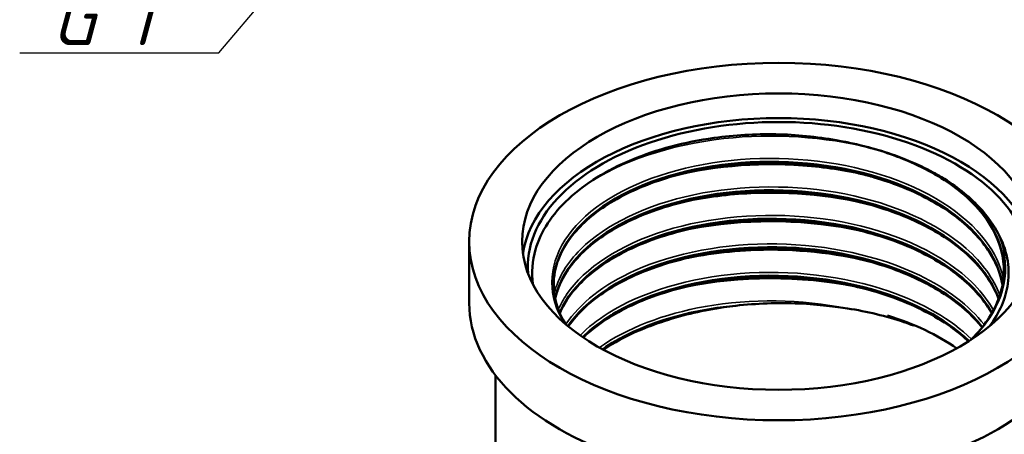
# Model space of a CAD drawing. Header units: millimetres. Extents: x -131 to 751, y -69 to 356.
# Tile 9 of 18: x 112 to 177, y 142 to 169. Entities that reach past the tile are written whole.
import ezdxf

# ---------------------------------------------------------------- set-up
doc = ezdxf.new("R2010")
doc.units = ezdxf.units.MM
for name, color, linetype, lineweight in [('Видимые тонкие (ГОСТ)', 7, 'Continuous', 35), ('Видимый контур (ГОСТ)', 7, 'Continuous', 50), ('Размер (ГОСТ)', 7, 'Continuous', 25)]:
    doc.layers.add(name, color=color, linetype=linetype, lineweight=lineweight)
doc.styles.add('Обычный текст (ГОСТ)', font='GOST Common Italic.ttf')
doc.dimstyles.new('Обычный (ГОСТ)', dxfattribs={"dimtxt": 3.5, "dimasz": 3.5, "dimexe": 1, "dimexo": 0, "dimgap": 0.5, "dimtad": 1, "dimrnd": 1e-08, "dimtxsty": 'Обычный текст (ГОСТ)', "dimblk": 'Filled-1', "dimcen": 0.09, "dimdle": 15, "dimclrd": 256, "dimclre": 256, "dimclrt": 256, "dimazin": 2, "dimtfac": 0.714286, "dimtdec": 3, "dimtmove": 0, "dimatfit": 3, "dimfxl": 1, "dimtolj": 1, "dimlwd": 25, "dimlwe": 25, "dimarcsym": 0})

# ---------------------------------------------------------------- blocks, each defined once
blk = doc.blocks.new('Filled-1')
at = {"color": 0}
for p, q in [((0, 0), (-1, 0.143)), ((-1, 0.143), (-1, -0.143)), ((-1, 0), (0, 0)), ((-1, -0.143), (0, 0))]:
    blk.add_line(p, q, dxfattribs=at)
at = {"color": 0, "flags": 128}
blk.add_lwpolyline([(-1, -0.143), (0, 0), (-1, 0.143), (-1, -0.143)], dxfattribs=at)
at = {"color": 0}
blk.add_solid([(-1, -0.143), (0, 0), (-1, 0.143), (-1, -0.143)], dxfattribs=at)
blk = doc.blocks.new('*D11')
at = {"layer": 'Defpoints', "color": 0, "linetype": 'Continuous', "transparency": 16777216}
for p in [(156.94, 204.273), (147.236, 192.799)]:
    blk.add_point(p, dxfattribs=at)
at = {"layer": 'Размер (ГОСТ)', "linetype": 'Continuous', "lineweight": 25, "transparency": 16777216}
for p, q in [((125.367, 166.94), (144.976, 190.126)), ((112.178, 166.94), (125.367, 166.94))]:
    blk.add_line(p, q, dxfattribs=at)
at = {"layer": 'Размер (ГОСТ)', "linetype": 'Continuous', "lineweight": 25, "transparency": 16777216, "xscale": 3.5, "yscale": 3.5, "zscale": 3.5, "rotation": 49.77889465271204}
blk.add_blockref('Filled-1', (147.236, 192.799), dxfattribs=at)
at = {"layer": 'Размер (ГОСТ)', "linetype": 'Continuous', "lineweight": 25, "transparency": 16777216, "insert": (112.178, 170.942), "char_height": 3.5, "attachment_point": 1, "style": 'Обычный текст (ГОСТ)'}
blk.add_mtext('\\A1; \\fGOST Common|b0|i1;\\H3.5000;G 1"', dxfattribs=at)

msp = doc.modelspace()

# ---------------------------------------------------------------- linework, layer by layer
at = {"layer": 'Видимые тонкие (ГОСТ)'}
for points, knots in [([(149.6439, 158.1726), (149.6487, 158.1758), (149.6535, 158.179), (149.6582, 158.1823), (151.9685, 159.7521), (155.2464, 160.8577), (158.813, 161.2564), (162.0446, 161.6176), (165.4943, 161.3961), (168.5718, 160.6294)], [4.6095192, 4.6095192, 4.6095192, 4.6095192, 4.6108896, 4.6108896, 4.6108896, 5.2755823, 5.2755823, 5.2755823, 5.8778285, 5.8778285, 5.8778285, 5.8778285]), ([(148.213, 149.0799), (147.6978, 149.9336), (147.426, 150.8343), (147.4255, 151.7366), (147.4244, 153.635), (148.6241, 155.5266), (150.7651, 156.9879), (152.9055, 158.4487), (155.9718, 159.4687), (159.3012, 159.8126), (162.6296, 160.1564), (166.1979, 159.8218), (169.2351, 158.8662), (172.2714, 157.9108), (174.7559, 156.341), (176.152, 154.4811), (176.7386, 153.6997), (177.1313, 152.8692), (177.3255, 152.0229)], [3.6034209, 3.6034209, 3.6034209, 3.6034209, 3.926681, 3.926681, 3.926681, 4.6067551, 4.6067551, 4.6067551, 5.2866418, 5.2866418, 5.2866418, 5.966345, 5.966345, 5.966345, 6.6458688, 6.6458688, 6.6458688, 6.9313764, 6.9313764, 6.9313764, 6.9313764]), ([(155.4785, 158.7745), (158.3123, 159.4761), (161.5224, 159.7084), (164.6201, 159.4143), (165.9772, 159.2855), (167.3095, 159.0558), (168.5795, 158.7362)], [11.3448085, 11.3448085, 11.3448085, 11.3448085, 11.91285049, 11.91285049, 11.91285049, 12.16171399, 12.16171399, 12.16171399, 12.16171399]), ([(147.584, 151.0334), (147.8449, 152.0487), (148.4346, 153.037), (149.3323, 153.9283), (150.9887, 155.5729), (153.6824, 156.8754), (156.8335, 157.5408), (159.984, 158.2059), (163.5699, 158.2292), (166.8197, 157.5909), (170.0689, 156.9528), (172.9598, 155.6574), (174.8706, 153.9686), (175.9243, 153.0373), (176.676, 151.9898), (177.0925, 150.8984)], [10.3518426, 10.3518426, 10.3518426, 10.3518426, 10.7194677, 10.7194677, 10.7194677, 11.3978472, 11.3978472, 11.3978472, 12.076079, 12.076079, 12.076079, 12.7541671, 12.7541671, 12.7541671, 13.1281093, 13.1281093, 13.1281093, 13.1281093]), ([(155.4804, 156.8834), (156.848, 157.2254), (158.3015, 157.4607), (159.7919, 157.5736), (162.7283, 157.7961), (165.7912, 157.5431), (168.5565, 156.8573)], [17.62787318, 17.62787318, 17.62787318, 17.62787318, 17.90238876, 17.90238876, 17.90238876, 18.44323965, 18.44323965, 18.44323965, 18.44323965]), ([(147.8514, 149.9368), (147.9958, 150.272), (148.1775, 150.602), (148.3966, 150.9242), (149.6054, 152.7014), (151.9409, 154.2252), (154.8948, 155.1491), (157.8468, 156.0723), (161.3956, 156.3895), (164.7699, 156.0167), (168.1419, 155.6442), (171.3159, 154.585), (173.6028, 153.054), (174.9702, 152.1386), (176.0147, 151.0583), (176.6721, 149.9024)], [16.731188, 16.731188, 16.731188, 16.731188, 16.8548724, 16.8548724, 16.8548724, 17.5372584, 17.5372584, 17.5372584, 18.219184, 18.219184, 18.219184, 18.9006659, 18.9006659, 18.9006659, 19.308137, 19.308137, 19.308137, 19.308137]), ([(155.4762, 155.0007), (158.7019, 155.803), (162.4202, 155.9827), (165.9002, 155.4884), (166.8065, 155.3596), (167.6951, 155.1854), (168.5549, 154.9695)], [23.91105849, 23.91105849, 23.91105849, 23.91105849, 24.55796405, 24.55796405, 24.55796405, 24.72642495, 24.72642495, 24.72642495, 24.72642495]), ([(176.9616, 155.0087), (177.8452, 153.0384), (177.5624, 150.8947), (176.1746, 149.0276), (175.9063, 148.6665), (175.5969, 148.3163), (175.2505, 147.9792)], [0.52335683, 0.52335683, 0.52335683, 0.52335683, 1.20442902, 1.20442902, 1.20442902, 1.33613238, 1.33613238, 1.33613238, 1.33613238]), ([(148.3469, 148.9566), (149.2698, 150.3458), (150.8575, 151.594), (152.917, 152.5168), (155.5435, 153.6937), (158.9192, 154.333), (162.3172, 154.2824), (165.7137, 154.2318), (169.1091, 153.4919), (171.7727, 152.2071), (173.5962, 151.3276), (175.0681, 150.1968), (176.0565, 148.9356)], [23.1279335, 23.1279335, 23.1279335, 23.1279335, 23.6599885, 23.6599885, 23.6599885, 24.3385065, 24.3385065, 24.3385065, 25.0167259, 25.0167259, 25.0167259, 25.4810079, 25.4810079, 25.4810079, 25.4810079]), ([(155.4797, 153.1091), (157.2003, 153.5374), (159.057, 153.7975), (160.9476, 153.8627), (163.5237, 153.9516), (166.1513, 153.6782), (168.5557, 153.0814)], [30.1942438, 30.1942438, 30.1942438, 30.1942438, 30.53936526, 30.53936526, 30.53936526, 31.00961026, 31.00961026, 31.00961026, 31.00961026]), ([(149.2943, 148.2214), (149.8163, 148.7496), (150.4402, 149.2454), (151.1567, 149.6951), (153.4, 151.1032), (156.5356, 152.0502), (159.887, 152.3172), (163.2352, 152.5839), (166.7757, 152.1697), (169.7462, 151.149), (171.9752, 150.3831), (173.8717, 149.2795), (175.2191, 147.9794)], [29.5630294, 29.5630294, 29.5630294, 29.5630294, 29.7799569, 29.7799569, 29.7799569, 30.4591012, 30.4591012, 30.4591012, 31.1376024, 31.1376024, 31.1376024, 31.6467396, 31.6467396, 31.6467396, 31.6467396]), ([(155.4767, 151.2259), (155.7461, 151.2933), (156.0191, 151.3564), (156.2953, 151.4151), (159.8449, 152.1692), (163.8962, 152.1802), (167.5357, 151.4299), (167.8801, 151.3589), (168.2207, 151.2811), (168.5567, 151.1969)], [36.4774291, 36.4774291, 36.4774291, 36.4774291, 36.53153323, 36.53153323, 36.53153323, 37.22698122, 37.22698122, 37.22698122, 37.29279557, 37.29279557, 37.29279557, 37.29279557]), ([(150.5707, 147.4141), (152.3611, 148.6848), (154.8285, 149.6514), (157.5893, 150.138), (160.6068, 150.6699), (163.9553, 150.6276), (166.9949, 150.0069)], [36.0016688, 36.0016688, 36.0016688, 36.0016688, 36.5842699, 36.5842699, 36.5842699, 37.22103, 37.22103, 37.22103, 37.22103])]:
    msp.add_open_spline(points, degree=3, knots=knots, dxfattribs=at)
at = {"layer": 'Видимый контур (ГОСТ)'}
for p, q in [((141.95, 150.3611), (141.95, 154.4351)), ((143.7, 138.2981), (143.7, 145.5762))]:
    msp.add_line(p, q, dxfattribs=at)
for major_axis in [(-20.5, 0), (-17, 0)]:
    msp.add_ellipse((162.45, 154.4351), major_axis=major_axis, ratio=0.5773503, dxfattribs=at)
for centre, major_axis, start_param, end_param in [((162.45, 152.8022), (17, 0), 0.0832853, 3.0583074), ((162.45, 152.7616), (16.62, 0), 6.2377846, 9.4701786), ((162.45, 152.7616), (16.62, 0), 6.2377846, 9.4701786), ((162.45, 152.7616), (-14.9079, 0), 3.903457, 3.9562469), ((162.45, 150.3611), (-20.5, 0), 0, 3.1415927), ((162.45, 141.7389), (-14.9079, 0), 4.9048958, 4.9576856), ((162.45, 141.7794), (-15.25, 0), 3.8286739, 4.2210832)]:
    msp.add_ellipse(centre, major_axis=major_axis, ratio=0.5773503, start_param=start_param, end_param=end_param, dxfattribs=at)
for points, knots in [([(146.1701, 151.6089), (146.0647, 152.3776), (146.1223, 153.1524), (146.6934, 155.108), (147.4382, 156.2498), (149.6308, 158.2848), (151.0459, 159.1625), (154.3545, 160.5404), (156.208, 161.0335), (159.5111, 161.491), (160.8855, 161.5719), (163.6176, 161.5184), (164.9628, 161.3868), (166.259, 161.1526)], [0.2363691, 0.2363691, 0.2363691, 0.2363691, 0.6388858, 0.6388858, 1.2672571, 1.2672571, 1.8851104, 1.8851104, 2.4924421, 2.4924421, 2.9056723, 2.9056723, 3.3138389, 3.3138389, 3.3138389, 3.3138389]), ([(166.259, 161.1526), (167.0083, 161.0172), (168.0675, 160.8043), (170.5092, 160.0553), (171.6554, 159.5813), (172.6786, 159.0231)], [0, 0, 0, 0, 0.23554106, 0.23554106, 0.48156254, 0.48156254, 0.48156254, 0.48156254]), ([(177.3517, 152.7741), (177.3051, 153.7366), (176.9827, 154.7094), (175.8411, 156.5065), (175.0208, 157.356), (173.0063, 158.8336), (171.7944, 159.4836), (169.3826, 160.4216), (168.2064, 160.7636), (166.9894, 161.0124)], [0, 0, 0, 0, 0.4969194, 0.4969194, 0.9803377, 0.9803377, 1.4552208, 1.4552208, 1.8386401, 1.8386401, 1.8386401, 1.8386401]), ([(177.2667, 151.5928), (177.1462, 152.2777), (176.8947, 152.9544), (176.5119, 153.6053), (175.3902, 155.513), (173.1496, 157.186), (170.2742, 158.2777), (167.4013, 159.3684), (163.9147, 159.8716), (160.5666, 159.6935), (157.1927, 159.5139), (153.9834, 158.6438), (151.641, 157.2886), (149.3049, 155.937), (147.8476, 154.1131), (147.5864, 152.2289), (147.5466, 151.9417), (147.5346, 151.6534), (147.5497, 151.3656)], [-6.9620277, -6.9620277, -6.9620277, -6.9620277, -6.7300873, -6.7300873, -6.7300873, -6.050313, -6.050313, -6.050313, -5.3711158, -5.3711158, -5.3711158, -4.6866764, -4.6866764, -4.6866764, -4.0040873, -4.0040873, -4.0040873, -3.9000532, -3.9000532, -3.9000532, -3.9000532]), ([(147.5454, 151.5815), (147.5444, 151.9528), (147.5882, 152.3241), (147.678, 152.692), (148.1339, 154.5604), (149.7729, 156.329), (152.2394, 157.5994), (154.7053, 158.8695), (157.9808, 159.6322), (161.3559, 159.7074), (164.7301, 159.7826), (168.1802, 159.1696), (170.9583, 157.9866), (173.7358, 156.8039), (175.8223, 155.0592), (176.766, 153.1158), (177.009, 152.6153), (177.1758, 152.1025), (177.2671, 151.5851)], [10.2111305, 10.2111305, 10.2111305, 10.2111305, 10.3452828, 10.3452828, 10.3452828, 11.0264928, 11.0264928, 11.0264928, 11.7075187, 11.7075187, 11.7075187, 12.3883646, 12.3883646, 12.3883646, 13.0690344, 13.0690344, 13.0690344, 13.2443124, 13.2443124, 13.2443124, 13.2443124]), ([(177.2709, 151.5797), (177.1358, 152.3121), (176.844, 153.0404), (175.8411, 154.6193), (175.0208, 155.4688), (173.0063, 156.9464), (171.7944, 157.5964), (169.9176, 158.3263), (169.3516, 158.5175), (168.4732, 158.7727), (168.1726, 158.8531), (167.7153, 158.9653), (167.5614, 159.0013), (166.9419, 159.1398), (166.4684, 159.2305), (164.5387, 159.5409), (163.0172, 159.649), (159.9418, 159.6011), (158.3533, 159.4272), (155.4111, 158.8111), (154.02, 158.3618), (151.6063, 157.2538), (150.553, 156.5814), (148.9108, 155.1103), (148.3012, 154.2943), (147.7069, 152.9157), (147.5745, 152.3554), (147.5475, 151.797)], [0.1190973, 0.1190973, 0.1190973, 0.1190973, 0.4969194, 0.4969194, 0.9803377, 0.9803377, 1.4552208, 1.4552208, 1.6482244, 1.6482244, 1.7462731, 1.7462731, 1.7955179, 1.7955179, 1.943414, 1.943414, 2.3916411, 2.3916411, 2.8680866, 2.8680866, 3.3434287, 3.3434287, 3.817884, 3.817884, 4.2913995, 4.2913995, 4.6021763, 4.6021763, 4.6021763, 4.6021763]), ([(172.6786, 159.0231), (175.1455, 157.6115), (176.7805, 155.7007), (177.2277, 153.6916), (177.3138, 153.3049), (177.3557, 152.915), (177.3547, 152.5251)], [6.25392927, 6.25392927, 6.25392927, 6.25392927, 6.93632928, 6.93632928, 6.93632928, 7.06769342, 7.06769342, 7.06769342, 7.06769342]), ([(173.2366, 158.7028), (174.2091, 158.1154), (175.0364, 157.4565), (176.3479, 156.0511), (176.7228, 155.4406), (176.9616, 155.0087)], [0.03469513, 0.03469513, 0.03469513, 0.03469513, 0.45751254, 0.45751254, 0.86253128, 0.86253128, 0.86253128, 0.86253128]), ([(177.3453, 152.2759), (177.379, 152.9266), (177.2947, 153.5792), (177.0884, 154.219), (176.551, 155.8861), (175.1968, 157.4593), (173.2366, 158.7028)], [-0.81428359, -0.81428359, -0.81428359, -0.81428359, -0.59497823, -0.59497823, -0.59497823, -0.02353378, -0.02353378, -0.02353378, -0.02353378]), ([(147.6449, 150.6432), (147.9611, 152.1288), (148.9992, 153.5654), (150.6384, 154.7403), (152.6987, 156.217), (155.6944, 157.2693), (158.9784, 157.6552), (162.2618, 158.0411), (165.8106, 157.7578), (168.8588, 156.8519), (171.9065, 155.946), (174.4326, 154.4236), (175.8922, 152.5984), (176.3901, 151.9757), (176.7627, 151.3193), (177.0067, 150.6466)], [16.6089293, 16.6089293, 16.6089293, 16.6089293, 17.1495811, 17.1495811, 17.1495811, 17.8291306, 17.8291306, 17.8291306, 18.508536, 18.508536, 18.508536, 19.1878012, 19.1878012, 19.1878012, 19.4195175, 19.4195175, 19.4195175, 19.4195175]), ([(177.0086, 150.6542), (176.7193, 151.4529), (176.2494, 152.2288), (175.6067, 152.9528), (174.0187, 154.7414), (171.3866, 156.2011), (168.2786, 157.0314), (165.1719, 157.8613), (161.6114, 158.057), (158.3652, 157.5911), (155.1204, 157.1253), (152.2121, 156.0021), (150.2674, 154.4782), (148.8362, 153.3567), (147.9347, 152.0241), (147.645, 150.6509)], [-13.1372482, -13.1372482, -13.1372482, -13.1372482, -12.8621866, -12.8621866, -12.8621866, -12.1826638, -12.1826638, -12.1826638, -11.503424, -11.503424, -11.503424, -10.8244515, -10.8244515, -10.8244515, -10.3247747, -10.3247747, -10.3247747, -10.3247747]), ([(177.0091, 150.6359), (176.8563, 151.0469), (176.6541, 151.4521), (175.8411, 152.732), (175.0208, 153.5815), (173.0063, 155.0591), (171.7944, 155.7091), (169.1284, 156.746), (167.6419, 157.1463), (164.5771, 157.6551), (162.9605, 157.7693), (159.8015, 157.7025), (158.2198, 157.5203), (155.2912, 156.8896), (153.9078, 156.4331), (151.5128, 155.3127), (150.4709, 154.6351), (148.8534, 153.156), (148.2573, 152.3372), (147.7942, 151.2182), (147.7042, 150.9293), (147.6425, 150.6391)], [0.2821578, 0.2821578, 0.2821578, 0.2821578, 0.4969194, 0.4969194, 0.9803377, 0.9803377, 1.4552208, 1.4552208, 1.9290795, 1.9290795, 2.4039837, 2.4039837, 2.8795045, 2.8795045, 3.3548637, 3.3548637, 3.829283, 3.829283, 4.302802, 4.302802, 4.4647767, 4.4647767, 4.4647767, 4.4647767]), ([(176.569, 149.7165), (176.0672, 150.6089), (175.334, 151.4563), (174.3924, 152.2155), (172.3615, 153.8532), (169.3755, 155.0701), (166.0849, 155.6161), (162.7964, 156.1618), (159.227, 156.034), (156.1534, 155.2754), (153.0817, 154.5174), (150.5269, 153.1351), (149.0444, 151.444), (148.5618, 150.8936), (148.194, 150.3118), (147.9438, 149.7139)], [-19.3098287, -19.3098287, -19.3098287, -19.3098287, -18.993258, -18.993258, -18.993258, -18.310468, -18.310468, -18.310468, -17.6281062, -17.6281062, -17.6281062, -16.9461559, -16.9461559, -16.9461559, -16.7241891, -16.7241891, -16.7241891, -16.7241891]), ([(176.5635, 149.6947), (176.5127, 149.7831), (176.4595, 149.8711), (175.8411, 150.8448), (175.0208, 151.6943), (173.0063, 153.1719), (171.7944, 153.8219), (169.1284, 154.8587), (167.6419, 155.2591), (164.5771, 155.7678), (162.9605, 155.882), (159.8015, 155.8152), (158.2198, 155.6331), (155.2912, 155.0023), (153.9078, 154.5459), (151.5128, 153.4254), (150.4709, 152.7478), (148.8789, 151.2921), (148.2952, 150.5017), (147.9457, 149.6952)], [0.449232, 0.449232, 0.449232, 0.449232, 0.4969194, 0.4969194, 0.9803377, 0.9803377, 1.4552208, 1.4552208, 1.9290795, 1.9290795, 2.4039837, 2.4039837, 2.8795045, 2.8795045, 3.3548637, 3.3548637, 3.829283, 3.829283, 4.2878323, 4.2878323, 4.2878323, 4.2878323]), ([(147.9488, 149.7057), (148.2788, 150.4872), (148.8088, 151.2415), (149.5282, 151.9343), (151.2214, 153.5649), (153.9512, 154.8432), (157.1222, 155.4754), (160.2911, 156.1071), (163.8781, 156.0886), (167.1016, 155.409), (170.3232, 154.7298), (173.1591, 153.3947), (174.992, 151.6794), (175.6503, 151.0634), (176.1775, 150.3998), (176.5655, 149.7091)], [23.0083613, 23.0083613, 23.0083613, 23.0083613, 23.2986436, 23.2986436, 23.2986436, 23.9818782, 23.9818782, 23.9818782, 24.6646682, 24.6646682, 24.6646682, 25.34703, 25.34703, 25.34703, 25.5920701, 25.5920701, 25.5920701, 25.5920701]), ([(176.9616, 155.0087), (177.5613, 153.9242), (177.7851, 152.7822), (177.4915, 150.6768), (177.0793, 149.7275), (176.4123, 148.8359)], [0, 0, 0, 0, 0.5915353, 0.5915353, 1.0971012, 1.0971012, 1.0971012, 1.0971012]), ([(175.9324, 148.7775), (175.2295, 149.6738), (174.2829, 150.5039), (173.1304, 151.2205), (170.7749, 152.685), (167.5758, 153.6657), (164.2237, 153.9657), (160.8722, 154.2655), (157.3909, 153.8833), (154.531, 152.9161), (151.7828, 151.9867), (149.6267, 150.5237), (148.4876, 148.836)], [-25.4784447, -25.4784447, -25.4784447, -25.4784447, -25.1460055, -25.1460055, -25.1460055, -24.4666002, -24.4666002, -24.4666002, -23.787335, -23.787335, -23.787335, -23.134589, -23.134589, -23.134589, -23.134589]), ([(148.4944, 148.8304), (148.5189, 148.8667), (148.5439, 148.9029), (148.5693, 148.939), (149.8017, 150.687), (152.1381, 152.1779), (155.0739, 153.0749), (158.0084, 153.9714), (161.5211, 154.2679), (164.8537, 153.8855), (168.1849, 153.5033), (171.3129, 152.445), (173.5628, 150.9243), (174.5199, 150.2775), (175.3153, 149.5488), (175.9264, 148.7699)], [29.4190841, 29.4190841, 29.4190841, 29.4190841, 29.433128, 29.433128, 29.433128, 30.1129495, 30.1129495, 30.1129495, 30.7924723, 30.7924723, 30.7924723, 31.4717122, 31.4717122, 31.4717122, 31.7606453, 31.7606453, 31.7606453, 31.7606453]), ([(175.9167, 148.7503), (175.4037, 149.3899), (174.758, 149.9998), (173.0063, 151.2846), (171.7944, 151.9346), (169.1284, 152.9715), (167.6419, 153.3718), (164.5771, 153.8806), (162.9605, 153.9948), (159.8015, 153.928), (158.2198, 153.7458), (155.2912, 153.1151), (153.9078, 152.6586), (151.5128, 151.5382), (150.4709, 150.8606), (149.2093, 149.7069), (148.8236, 149.2686), (148.5111, 148.8165)], [0.6219386, 0.6219386, 0.6219386, 0.6219386, 0.9803377, 0.9803377, 1.4552208, 1.4552208, 1.9290795, 1.9290795, 2.4039837, 2.4039837, 2.8795045, 2.8795045, 3.3548637, 3.3548637, 3.829283, 3.829283, 4.0942083, 4.0942083, 4.0942083, 4.0942083]), ([(175.0556, 147.8516), (174.0709, 148.7898), (172.8016, 149.6245), (171.3181, 150.2956), (168.5985, 151.5257), (165.178, 152.1976), (161.7979, 152.1803), (158.4187, 152.163), (155.1035, 151.4576), (152.5704, 150.2315), (151.3276, 149.63), (150.2773, 148.9053), (149.4639, 148.1037)], [-31.6390108, -31.6390108, -31.6390108, -31.6390108, -31.2676175, -31.2676175, -31.2676175, -30.5867716, -30.5867716, -30.5867716, -29.9061018, -29.9061018, -29.9061018, -29.5721318, -29.5721318, -29.5721318, -29.5721318]), ([(149.473, 148.0971), (150.4229, 149.0282), (151.6934, 149.8548), (153.208, 150.5068), (155.8586, 151.6478), (159.2378, 152.2454), (162.6156, 152.1556), (165.9905, 152.066), (169.3405, 151.2904), (171.9429, 149.9816), (173.1573, 149.3709), (174.2047, 148.6459), (175.0453, 147.8453)], [35.8566166, 35.8566166, 35.8566166, 35.8566166, 36.2450489, 36.2450489, 36.2450489, 36.9248231, 36.9248231, 36.9248231, 37.6040204, 37.6040204, 37.6040204, 37.9209434, 37.9209434, 37.9209434, 37.9209434]), ([(175.019, 147.8266), (174.7079, 148.1174), (174.3688, 148.398), (173.0063, 149.3974), (171.7944, 150.0474), (169.1284, 151.0842), (167.6419, 151.4846), (164.5771, 151.9933), (162.9605, 152.1075), (159.8015, 152.0407), (158.2198, 151.8586), (155.2912, 151.2278), (153.9078, 150.7714), (151.5128, 149.6509), (150.4709, 148.9733), (149.6055, 148.182), (149.5506, 148.1305), (149.4968, 148.0786)], [0.8070546, 0.8070546, 0.8070546, 0.8070546, 0.9803377, 0.9803377, 1.4552208, 1.4552208, 1.9290795, 1.9290795, 2.4039837, 2.4039837, 2.8795045, 2.8795045, 3.3548637, 3.3548637, 3.829283, 3.829283, 3.8620293, 3.8620293, 3.8620293, 3.8620293]), ([(175.1516, 147.9116), (175.181, 147.9401), (175.2102, 147.9687), (176.0475, 148.8001), (176.6442, 149.6842), (177.2027, 151.1397), (177.3242, 151.7083), (177.3517, 152.2755)], [3.81662852, 3.81662852, 3.81662852, 3.81662852, 3.83352624, 3.83352624, 4.30730043, 4.30730043, 4.60009821, 4.60009821, 4.60009821, 4.60009821]), ([(159.5978, 150.1869), (156.2694, 149.8807), (153.1823, 148.8958), (151.0084, 147.4616), (150.9287, 147.409), (150.8502, 147.3558), (150.773, 147.302)], [-36.7212069, -36.7212069, -36.7212069, -36.7212069, -36.0388069, -36.0388069, -36.0388069, -36.01377817, -36.01377817, -36.01377817, -36.01377817]), ([(150.787, 147.2947), (151.0394, 147.4704), (151.305, 147.64), (151.5833, 147.8029), (153.5274, 148.9408), (156.075, 149.7474), (158.8297, 150.0883)], [42.29834299, 42.29834299, 42.29834299, 42.29834299, 42.38015795, 42.38015795, 42.38015795, 42.95160239, 42.95160239, 42.95160239, 42.95160239]), ([(158.8297, 150.0883), (157.4641, 149.8917), (156.155, 149.5899), (154.258, 148.973), (153.6863, 148.7507), (153.2067, 148.5458)], [0.03469513, 0.03469513, 0.03469513, 0.03469513, 0.45751254, 0.45751254, 0.68655846, 0.68655846, 0.68655846, 0.68655846]), ([(166.9949, 150.0069), (166.2362, 150.1235), (165.1439, 150.2703), (162.3868, 150.3903), (160.9793, 150.3432), (159.5978, 150.1869)], [0, 0, 0, 0, 0.23554106, 0.23554106, 0.48156254, 0.48156254, 0.48156254, 0.48156254]), ([(171.3903, 148.8717), (171.1766, 148.9526), (170.9593, 149.0304), (169.5663, 149.5013), (168.3074, 149.805), (166.9949, 150.0069)], [2.82879468, 2.82879468, 2.82879468, 2.82879468, 2.90567231, 2.90567231, 3.31383892, 3.31383892, 3.31383892, 3.31383892])]:
    msp.add_open_spline(points, degree=3, knots=knots, dxfattribs=at)
for points in [[(147.5475, 151.3654), (147.5864, 150.562), (147.8471, 149.7503), (148.317, 148.9805)], [(153.2067, 148.5458), (152.3357, 148.1738), (151.5362, 147.7415), (150.8366, 147.2674)]]:
    msp.add_open_spline(points, degree=3, dxfattribs=at)

# ---------------------------------------------------------------- dimensions: what is measured, and where the dimension line sits
at = {"layer": 'Размер (ГОСТ)', "linetype": 'Continuous', "lineweight": 25}
dim = msp.add_radius_dim(center=(156.9399, 204.2733), mpoint=(147.2357, 192.7986), text=' \\fGOST Common|b0|i1;\\H3.5000;G 1"', dimstyle='Обычный (ГОСТ)', override={"dimgap": 0.5, "dimtih": 1, "dimtoh": 1, "dimdec": 2, "dimlfac": 1, "dimcen": 0, "dimtol": 0, "dimlim": 0, "dimtp": 0, "dimtm": 0, "dimtdec": 3, "dimtofl": 0}, dxfattribs=at)
dim.commit()
dim.dimension.update_dxf_attribs({"geometry": '*D11', "text_midpoint": (117.0838, 166.9398), "dimtype": 164})

doc.saveas('drawing.dxf')
